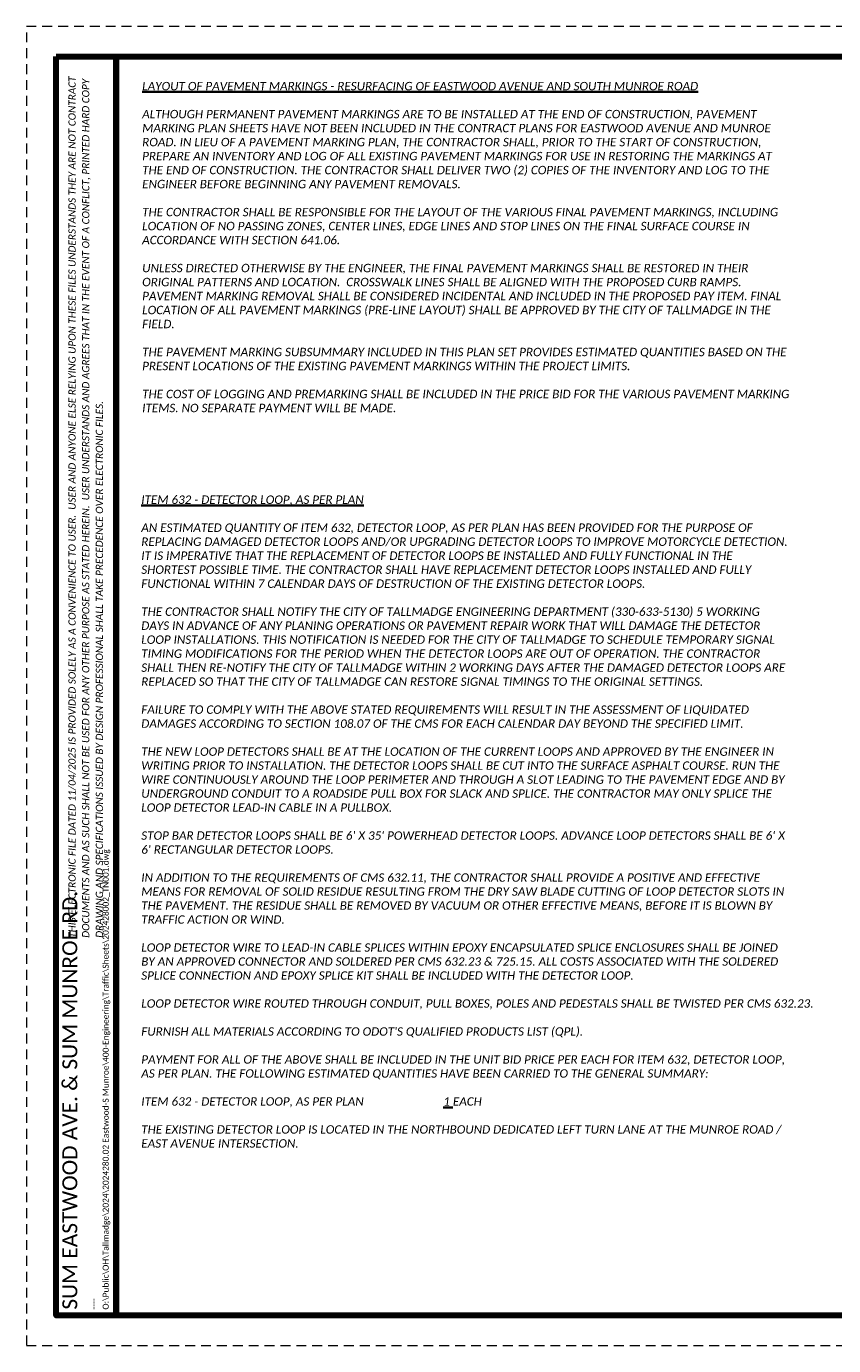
# Paper-space layout '51 TRAFFIC CONTROL NOTES' of a CAD drawing. Header units: feet. Extents: x 0 to 34, y 0 to 22.
# Tile 1 of 2: x 0 to 13.5, y 0 to 22. Entities that reach past the tile are written whole.
import ezdxf
from ezdxf.enums import TextEntityAlignment as Align

# ---------------------------------------------------------------- set-up
doc = ezdxf.new("R2010")
doc.units = ezdxf.units.FT
doc.header["$MEASUREMENT"] = 0
doc.linetypes.add('OhDOT_DGN3', pattern=[0.22, 0.165, -0.055])
for name, color, linetype, lineweight in [('0_Xref', 7, 'Continuous', 15), ('SH_Border', 7, 'Continuous', 90), ('SH_Data', 7, 'Continuous', 15), ('TX_P_5', 7, 'Continuous', 35)]:
    doc.layers.add(name, color=color, linetype=linetype, lineweight=lineweight)
doc.layers.add('SC_Scratch15', color=7, linetype='Continuous', lineweight=15, plot=False)
doc.layers.add('SH_Cut_Line', color=7, linetype='OhDOT_DGN3', lineweight=15, plot=False)
doc.styles.add('P_Slanted - Normal Fixed Spacing', font='calibrii.ttf', dxfattribs={"height": 0.14})
doc.styles.add('Style - Calibri', font='calibri.ttf')
doc.styles.add('Style - Calibri - Light', font='calibril.ttf', dxfattribs={"height": 0.1})

# ---------------------------------------------------------------- blocks, each defined once
blk = doc.blocks.new('BORDER_1')
at = {"layer": 'SH_Border', "color": 7, "flags": 128}
for points in [[(0.5, 21.5), (1.5, 21.5), (1.5, 0.5), (0.5, 0.5)], [(1.5, 21.5), (33.5, 21.5), (33.5, 0.5), (1.5, 0.5)]]:
    blk.add_lwpolyline(points, close=True, dxfattribs=at)
at = {"layer": 'SH_Cut_Line', "flags": 128}
blk.add_lwpolyline([(0, 0), (34, 0), (34, 22), (0, 22)], close=True, dxfattribs=at)
at = {"layer": 'SC_Scratch15', "color": 1, "insert": (0.702, 6.801), "char_height": 0.12, "width": 14.52263, "attachment_point": 1, "rotation": 90, "line_spacing_factor": 1.14, "style": 'P_Slanted - Normal Fixed Spacing'}
blk.add_mtext('THIS ELECTRONIC FILE DATED 11/04/2025 IS PROVIDED SOLELY AS A CONVENIENCE TO USER.  USER AND ANYONE ELSE RELYING UPON THESE FILES UNDERSTANDS THEY ARE NOT CONTRACT DOCUMENTS AND AS SUCH SHALL NOT BE USED FOR ANY OTHER PURPOSE AS STATED HEREIN.  USER UNDERSTANDS AND AGREES THAT IN THE EVENT OF A CONFLICT, PRINTED HARD COPY DRAWING AND SPECIFICATIONS ISSUED BY DESIGN PROFESSIONAL SHALL TAKE PRECEDENCE OVER ELECTRONIC FILES.', dxfattribs=at)
at = {"layer": 'SH_Border', "color": 132, "true_color": 0x00d2d2, "insert": (1.4, 0.6), "char_height": 0.1, "attachment_point": 7, "rotation": 90, "line_spacing_factor": 1.2, "style": 'Style - Calibri - Light'}
blk.add_mtext('----\\PO:\\\\Public\\\\OH\\\\Tallmadge\\\\2024\\\\2024280.02 Eastwood-S Munroe\\\\400-Engineering\\\\Traffic\\\\Sheets\\\\202428002_TN001.dwg', dxfattribs=at)
at = {"layer": 'SH_Data', "color": 7, "style": 'Style - Calibri'}
blk.add_attdef('C_SHEET_TITLE', text='', height=0.25, rotation=90, dxfattribs=at).set_placement((32.792, 13), align=Align.MIDDLE_CENTER)
at = {"layer": 'SH_Data', "style": 'Style - Calibri'}
blk.add_attdef('PROJ_NAME', text='', height=0.25, rotation=90, dxfattribs=at).set_placement((0.6, 0.6), align=Align.TOP_LEFT)
for tag, p in [('DESIGNER', (32.75, 2.175)), ('REVIEWER', (32.25, 1.675)), ('REVIEWED_DATE', (33.025, 1.675)), ('PIDNO', (32.75, 1.175)), ('C_SHEET_NO', (32.375, 0.675)), ('T_SHEET_NO', (33.125, 0.675))]:
    blk.add_attdef(tag, text='', height=0.14, dxfattribs=at).set_placement(p, align=Align.MIDDLE_CENTER)

psp = doc.layouts.new('51 TRAFFIC CONTROL NOTES')

# ---------------------------------------------------------------- block references
at = {"layer": '0_Xref'}
ref = psp.add_blockref('BORDER_1', (0, 0), dxfattribs=at)
ref.add_attrib('PROJ_NAME', 'SUM EASTWOOD AVE. & SUM MUNROE RD.', dxfattribs={"layer": 'SH_Data', "height": 0.25, "rotation": 90, "style": 'Style - Calibri'}).set_placement((0.6, 0.6), align=Align.TOP_LEFT)

# ---------------------------------------------------------------- texts
at = {"layer": 'TX_P_5', "insert": (1.932, 21.074), "char_height": 0.14, "width": 10.87196, "attachment_point": 1, "style": 'P_Slanted - Normal Fixed Spacing'}
psp.add_mtext('{\\LLAYOUT OF PAVEMENT MARKINGS - RESURFACING OF EASTWOOD AVENUE AND SOUTH MUNROE ROAD\\P}\\PALTHOUGH PERMANENT PAVEMENT MARKINGS ARE TO BE INSTALLED AT THE END OF CONSTRUCTION, PAVEMENT MARKING PLAN SHEETS HAVE NOT BEEN INCLUDED IN THE CONTRACT PLANS FOR EASTWOOD AVENUE AND MUNROE ROAD. IN LIEU OF A PAVEMENT MARKING PLAN, THE CONTRACTOR SHALL, PRIOR TO THE START OF CONSTRUCTION, PREPARE AN INVENTORY AND LOG OF ALL EXISTING PAVEMENT MARKINGS FOR USE IN RESTORING THE MARKINGS AT THE END OF CONSTRUCTION. THE CONTRACTOR SHALL DELIVER TWO (2) COPIES OF THE INVENTORY AND LOG TO THE ENGINEER BEFORE BEGINNING ANY PAVEMENT REMOVALS.\\P\\PTHE CONTRACTOR SHALL BE RESPONSIBLE FOR THE LAYOUT OF THE VARIOUS FINAL PAVEMENT MARKINGS, INCLUDING LOCATION OF NO PASSING ZONES, CENTER LINES, EDGE LINES AND STOP LINES ON THE FINAL SURFACE COURSE IN ACCORDANCE WITH SECTION 641.06.\\P\\PUNLESS DIRECTED OTHERWISE BY THE ENGINEER, THE FINAL PAVEMENT MARKINGS SHALL BE RESTORED IN THEIR ORIGINAL PATTERNS AND LOCATION.  CROSSWALK LINES SHALL BE ALIGNED WITH THE PROPOSED CURB RAMPS.  PAVEMENT MARKING REMOVAL SHALL BE CONSIDERED INCIDENTAL AND INCLUDED IN THE PROPOSED PAY ITEM. FINAL LOCATION OF ALL PAVEMENT MARKINGS (PRE-LINE LAYOUT) SHALL BE APPROVED BY THE CITY OF TALLMADGE IN THE FIELD.\\P\\PTHE PAVEMENT MARKING SUBSUMMARY INCLUDED IN THIS PLAN SET PROVIDES ESTIMATED QUANTITIES BASED ON THE PRESENT LOCATIONS OF THE EXISTING PAVEMENT MARKINGS WITHIN THE PROJECT LIMITS.\\P\\PTHE COST OF LOGGING AND PREMARKING SHALL BE INCLUDED IN THE PRICE BID FOR THE VARIOUS PAVEMENT MARKING ITEMS. NO SEPARATE PAYMENT WILL BE MADE.', dxfattribs=at)
at = {"layer": 'TX_P_5', "insert": (1.917, 14.177), "char_height": 0.14, "attachment_point": 1, "style": 'P_Slanted - Normal Fixed Spacing'}
psp.add_mtext_dynamic_manual_height_columns("{\\LITEM 632 - DETECTOR LOOP, AS PER PLAN\\P}\\PAN ESTIMATED QUANTITY OF ITEM 632, DETECTOR LOOP, AS PER PLAN HAS BEEN PROVIDED FOR THE PURPOSE OF REPLACING DAMAGED DETECTOR LOOPS AND/OR UPGRADING DETECTOR LOOPS TO IMPROVE MOTORCYCLE DETECTION. IT IS IMPERATIVE THAT THE REPLACEMENT OF DETECTOR LOOPS BE INSTALLED AND FULLY FUNCTIONAL IN THE SHORTEST POSSIBLE TIME. THE CONTRACTOR SHALL HAVE REPLACEMENT DETECTOR LOOPS INSTALLED AND FULLY FUNCTIONAL WITHIN 7 CALENDAR DAYS OF DESTRUCTION OF THE EXISTING DETECTOR LOOPS.\\P\\PTHE CONTRACTOR SHALL NOTIFY THE CITY OF TALLMADGE ENGINEERING DEPARTMENT (330-633-5130) 5 WORKING DAYS IN ADVANCE OF ANY PLANING OPERATIONS OR PAVEMENT REPAIR WORK THAT WILL DAMAGE THE DETECTOR LOOP INSTALLATIONS. THIS NOTIFICATION IS NEEDED FOR THE CITY OF TALLMADGE TO SCHEDULE TEMPORARY SIGNAL TIMING MODIFICATIONS FOR THE PERIOD WHEN THE DETECTOR LOOPS ARE OUT OF OPERATION. THE CONTRACTOR SHALL THEN RE-NOTIFY THE CITY OF TALLMADGE WITHIN 2 WORKING DAYS AFTER THE DAMAGED DETECTOR LOOPS ARE REPLACED SO THAT THE CITY OF TALLMADGE CAN RESTORE SIGNAL TIMINGS TO THE ORIGINAL SETTINGS.\\P\\PFAILURE TO COMPLY WITH THE ABOVE STATED REQUIREMENTS WILL RESULT IN THE ASSESSMENT OF LIQUIDATED DAMAGES ACCORDING TO SECTION 108.07 OF THE CMS FOR EACH CALENDAR DAY BEYOND THE SPECIFIED LIMIT.\\P\\PTHE NEW LOOP DETECTORS SHALL BE AT THE LOCATION OF THE CURRENT LOOPS AND APPROVED BY THE ENGINEER IN WRITING PRIOR TO INSTALLATION. THE DETECTOR LOOPS SHALL BE CUT INTO THE SURFACE ASPHALT COURSE. RUN THE WIRE CONTINUOUSLY AROUND THE LOOP PERIMETER AND THROUGH A SLOT LEADING TO THE PAVEMENT EDGE AND BY UNDERGROUND CONDUIT TO A ROADSIDE PULL BOX FOR SLACK AND SPLICE. THE CONTRACTOR MAY ONLY SPLICE THE LOOP DETECTOR LEAD-IN CABLE IN A PULLBOX.\\P\\PSTOP BAR DETECTOR LOOPS SHALL BE 6' X 35' POWERHEAD DETECTOR LOOPS. ADVANCE LOOP DETECTORS SHALL BE 6' X 6' RECTANGULAR DETECTOR LOOPS.\\P\\PIN ADDITION TO THE REQUIREMENTS OF CMS 632.11, THE CONTRACTOR SHALL PROVIDE A POSITIVE AND EFFECTIVE MEANS FOR REMOVAL OF SOLID RESIDUE RESULTING FROM THE DRY SAW BLADE CUTTING OF LOOP DETECTOR SLOTS IN THE PAVEMENT. THE RESIDUE SHALL BE REMOVED BY VACUUM OR OTHER EFFECTIVE MEANS, BEFORE IT IS BLOWN BY TRAFFIC ACTION OR WIND.\\P\\PLOOP DETECTOR WIRE TO LEAD-IN CABLE SPLICES WITHIN EPOXY ENCAPSULATED SPLICE ENCLOSURES SHALL BE JOINED BY AN APPROVED CONNECTOR AND SOLDERED PER CMS 632.23 & 725.15. ALL COSTS ASSOCIATED WITH THE SOLDERED SPLICE CONNECTION AND EPOXY SPLICE KIT SHALL BE INCLUDED WITH THE DETECTOR LOOP.\\P\\PLOOP DETECTOR WIRE ROUTED THROUGH CONDUIT, PULL BOXES, POLES AND PEDESTALS SHALL BE TWISTED PER CMS 632.23.\\P\\PFURNISH ALL MATERIALS ACCORDING TO ODOT'S QUALIFIED PRODUCTS LIST (QPL).\\P\\PPAYMENT FOR ALL OF THE ABOVE SHALL BE INCLUDED IN THE UNIT BID PRICE PER EACH FOR ITEM 632, DETECTOR LOOP, AS PER PLAN. THE FOLLOWING ESTIMATED QUANTITIES HAVE BEEN CARRIED TO THE GENERAL SUMMARY:\\P\\PITEM 632 - DETECTOR LOOP, AS PER PLAN^I^I^I{\\L1} EACH\\P\\PTHE EXISTING DETECTOR LOOP IS LOCATED IN THE NORTHBOUND DEDICATED LEFT TURN LANE AT THE MUNROE ROAD / EAST AVENUE INTERSECTION.  ", width=10.78995, gutter_width=2.5, heights=[0], dxfattribs=at)

doc.saveas('drawing.dxf')
